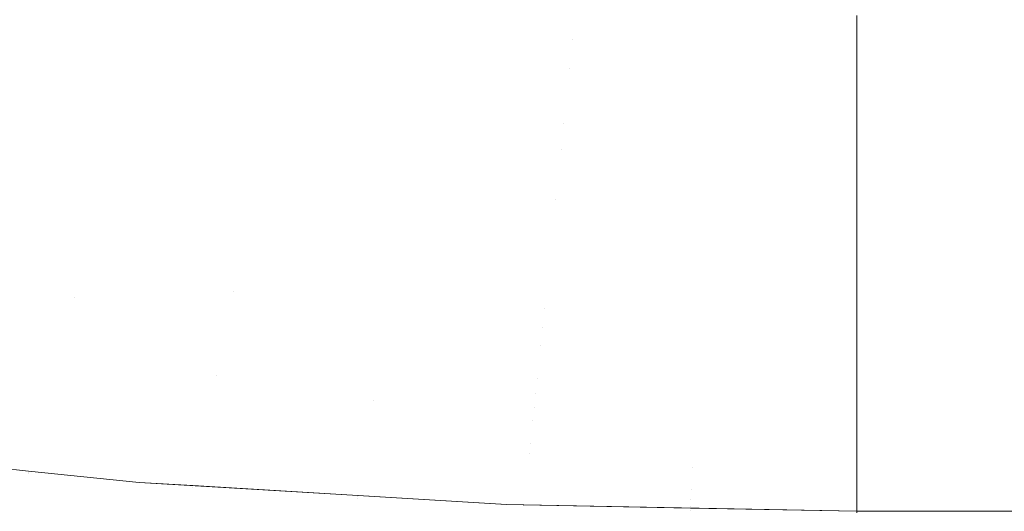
# Model space of a CAD drawing. Header units: centimetres. Extents: x -44.1 to 45.2, y 4.2 to 6.
# Tile 176 of 256: x -13.814 to -13.7521, y 4.5002 to 4.5311. Entities that reach past the tile are written whole.
import ezdxf

# ---------------------------------------------------------------- set-up
doc = ezdxf.new("R2010")
doc.units = ezdxf.units.CM
doc.header["$LTSCALE"] = 2.54
doc.layers.add('Lucido design-1', color=7, linetype='Continuous')

# ---------------------------------------------------------------- blocks, each defined once
blk = doc.blocks.new('Gruppo-4-1')
at = {"color": 7, "linetype": 'Continuous', "lineweight": 9}
blk.add_3dface([(-43.918995, 5.900212, -2276.22217), (-43.918995, 4.300212, -2276.22217), (45.04592, 4.300212, -2276.22217), (45.04592, 5.900212, -2276.22217)], dxfattribs=at)
for points, invisible_edges in [([(-13.796622, 4.532669, -2276.649653), (-13.797009, 4.53083, -2276.651459), (-13.814557, 4.532476, -2276.651459), (-13.813979, 4.534298, -2276.649653)], 15), ([(-13.779061, 4.531685, -2276.649653), (-13.779255, 4.529834, -2276.651459), (-13.797009, 4.53083, -2276.651459), (-13.796622, 4.532669, -2276.649653)], 15), ([(14.888322, 4.532653, -2276.648442), (14.888322, 4.529501, -2276.651459), (-13.761397, 4.529501, -2276.651459), (-13.761397, 4.531371, -2276.649669)], 10), ([(-13.815119, 4.530701, -2276.653313), (-13.814557, 4.532476, -2276.651459), (-13.797009, 4.53083, -2276.651459), (-13.797386, 4.529037, -2276.653313)], 15), ([(-13.761397, 4.529501, -2276.651459), (-13.779255, 4.529834, -2276.651459), (-13.779061, 4.531685, -2276.649653)], 11), ([(-13.779061, 4.531685, -2276.649653), (-13.761397, 4.531371, -2276.649669), (-13.761397, 4.529501, -2276.651459)], 9), ([(-13.797386, 4.529037, -2276.653313), (-13.797009, 4.53083, -2276.651459), (-13.779255, 4.529834, -2276.651459), (-13.779444, 4.528031, -2276.653313)], 15), ([(-13.797386, 4.529037, -2276.653313), (-13.797753, 4.527294, -2276.655213), (-13.815667, 4.528974, -2276.655213), (-13.815119, 4.530701, -2276.653313)], 15), ([(-13.761397, 4.526484, -2276.654611), (-13.779444, 4.528031, -2276.653313), (-13.779255, 4.529834, -2276.651459)], 11), ([(-13.779255, 4.529834, -2276.651459), (-13.761397, 4.529501, -2276.651459), (-13.761397, 4.526484, -2276.654611)], 9), ([(-13.761397, 4.526484, -2276.654611), (-13.761397, 4.529501, -2276.651459), (14.888322, 4.529501, -2276.651459), (14.888322, 4.527711, -2276.653329)], 10), ([(-13.816198, 4.527297, -2276.657156), (-13.815667, 4.528974, -2276.655213), (-13.797753, 4.527294, -2276.655213), (-13.798109, 4.5256, -2276.657156)], 15), ([(-13.779444, 4.528031, -2276.653313), (-13.779628, 4.526277, -2276.655213), (-13.797753, 4.527294, -2276.655213), (-13.797386, 4.529037, -2276.653313)], 15), ([(-13.761397, 4.526484, -2276.654611), (-13.779628, 4.526277, -2276.655213), (-13.779444, 4.528031, -2276.653313)], 11), ([(14.888322, 4.527711, -2276.653329), (14.888322, 4.526484, -2276.654611), (-13.761397, 4.526484, -2276.654611)], 10), ([(-13.798109, 4.5256, -2276.657156), (-13.798454, 4.523959, -2276.65914), (-13.816713, 4.525672, -2276.65914), (-13.816198, 4.527297, -2276.657156)], 15), ([(-13.798109, 4.5256, -2276.657156), (-13.797753, 4.527294, -2276.655213), (-13.779628, 4.526277, -2276.655213), (-13.779806, 4.524574, -2276.657156)], 15), ([(-13.779806, 4.524574, -2276.657156), (-13.779628, 4.526277, -2276.655213), (-13.761397, 4.526484, -2276.654611), (-13.761397, 4.523608, -2276.657891)], 11), ([(14.888322, 4.523608, -2276.657891), (-13.761397, 4.523608, -2276.657891), (-13.761397, 4.526484, -2276.654611), (14.888322, 4.526484, -2276.654611)], 5), ([(-13.817211, 4.5241, -2276.661164), (-13.816713, 4.525672, -2276.65914), (-13.798454, 4.523959, -2276.65914), (-13.798788, 4.522371, -2276.661164)], 15), ([(-13.779806, 4.524574, -2276.657156), (-13.779979, 4.522923, -2276.65914), (-13.798454, 4.523959, -2276.65914), (-13.798109, 4.5256, -2276.657156)], 15), ([(-13.761397, 4.523608, -2276.657891), (-13.779979, 4.522923, -2276.65914), (-13.779806, 4.524574, -2276.657156)], 11), ([(-13.798788, 4.522371, -2276.661164), (-13.79911, 4.520838, -2276.663225), (-13.817693, 4.522582, -2276.663225), (-13.817211, 4.5241, -2276.661164)], 15), ([(-13.798788, 4.522371, -2276.661164), (-13.798454, 4.523959, -2276.65914), (-13.779979, 4.522923, -2276.65914), (-13.780147, 4.521326, -2276.661164)], 15), ([(-13.779979, 4.522923, -2276.65914), (-13.761397, 4.523608, -2276.657891), (-13.761397, 4.520877, -2276.661294)], 9), ([(14.888322, 4.520877, -2276.661294), (-13.761397, 4.520877, -2276.661294), (-13.761397, 4.523608, -2276.657891), (14.888322, 4.523608, -2276.657891)], 5), ([(-13.761397, 4.520877, -2276.661294), (-13.780147, 4.521326, -2276.661164), (-13.779979, 4.522923, -2276.65914)], 11), ([(-13.818156, 4.521119, -2276.665321), (-13.817693, 4.522582, -2276.663225), (-13.79911, 4.520838, -2276.663225), (-13.79942, 4.519362, -2276.665321)], 15), ([(-13.780147, 4.521326, -2276.661164), (-13.780308, 4.519784, -2276.663225), (-13.79911, 4.520838, -2276.663225), (-13.798788, 4.522371, -2276.661164)], 15), ([(-13.79942, 4.519362, -2276.665321), (-13.799719, 4.517942, -2276.667449), (-13.818602, 4.519713, -2276.667449), (-13.818156, 4.521119, -2276.665321)], 15), ([(-13.79942, 4.519362, -2276.665321), (-13.79911, 4.520838, -2276.663225), (-13.780308, 4.519784, -2276.663225), (-13.780464, 4.518299, -2276.665321)], 15), ([(-13.780308, 4.519784, -2276.663225), (-13.780147, 4.521326, -2276.661164), (-13.761397, 4.520877, -2276.661294)], 11), ([(-13.761397, 4.520877, -2276.661294), (-13.761397, 4.518297, -2276.664812), (-13.780308, 4.519784, -2276.663225)], 10), ([(14.888322, 4.518297, -2276.664812), (-13.761397, 4.518297, -2276.664812), (-13.761397, 4.520877, -2276.661294), (14.888322, 4.520877, -2276.661294)], 5), ([(-13.819029, 4.518365, -2276.669608), (-13.818602, 4.519713, -2276.667449), (-13.799719, 4.517942, -2276.667449), (-13.800005, 4.516581, -2276.669608)], 15), ([(-13.780464, 4.518299, -2276.665321), (-13.780308, 4.519784, -2276.663225), (-13.761397, 4.518297, -2276.664812)], 11), ([(-13.780464, 4.518299, -2276.665321), (-13.780614, 4.516871, -2276.667449), (-13.799719, 4.517942, -2276.667449), (-13.79942, 4.519362, -2276.665321)], 15), ([(-13.800005, 4.516581, -2276.669608), (-13.800279, 4.515278, -2276.671794), (-13.819438, 4.517075, -2276.671794), (-13.819029, 4.518365, -2276.669608)], 15), ([(-13.800005, 4.516581, -2276.669608), (-13.799719, 4.517942, -2276.667449), (-13.780614, 4.516871, -2276.667449), (-13.780757, 4.515501, -2276.669608)], 15), ([(-13.761397, 4.518297, -2276.664812), (-13.761397, 4.515873, -2276.66844), (-13.780614, 4.516871, -2276.667449), (-13.780464, 4.518299, -2276.665321)], 14), ([(14.888322, 4.515873, -2276.66844), (-13.761397, 4.515873, -2276.66844), (-13.761397, 4.518297, -2276.664812), (14.888322, 4.518297, -2276.664812)], 5), ([(-13.819828, 4.515845, -2276.674006), (-13.819438, 4.517075, -2276.671794), (-13.800279, 4.515278, -2276.671794), (-13.80054, 4.514035, -2276.674006)], 15), ([(-13.780757, 4.515501, -2276.669608), (-13.780895, 4.514191, -2276.671794), (-13.800279, 4.515278, -2276.671794), (-13.800005, 4.516581, -2276.669608)], 15), ([(-13.780757, 4.515501, -2276.669608), (-13.780614, 4.516871, -2276.667449), (-13.761397, 4.515873, -2276.66844)], 11), ([(-13.761397, 4.515873, -2276.66844), (-13.761397, 4.513609, -2276.67217), (-13.780895, 4.514191, -2276.671794), (-13.780757, 4.515501, -2276.669608)], 14), ([(14.888322, 4.513609, -2276.67217), (-13.761397, 4.513609, -2276.67217), (-13.761397, 4.515873, -2276.66844), (14.888322, 4.515873, -2276.66844)], 5), ([(-13.810529, 4.513675, -2276.676241), (-13.820199, 4.514674, -2276.676241), (-13.819828, 4.515845, -2276.674006)], 11), ([(-13.810529, 4.513675, -2276.676241), (-13.819828, 4.515845, -2276.674006), (-13.80054, 4.514035, -2276.674006)], 11), ([(-13.80054, 4.514035, -2276.674006), (-13.800279, 4.515278, -2276.671794), (-13.780895, 4.514191, -2276.671794), (-13.781026, 4.512941, -2276.674006)], 15), ([(-13.810823, 4.512558, -2276.678496), (-13.820551, 4.513563, -2276.678496), (-13.820199, 4.514674, -2276.676241), (-13.810529, 4.513675, -2276.676241)], 15), ([(-13.80054, 4.514035, -2276.674006), (-13.800789, 4.512853, -2276.676241), (-13.810529, 4.513675, -2276.676241)], 11), ([(-13.781026, 4.512941, -2276.674006), (-13.78115, 4.511752, -2276.676241), (-13.800789, 4.512853, -2276.676241), (-13.80054, 4.514035, -2276.674006)], 15), ([(-13.781026, 4.512941, -2276.674006), (-13.780895, 4.514191, -2276.671794), (-13.761397, 4.513609, -2276.67217)], 11), ([(-13.811101, 4.511502, -2276.680769), (-13.820883, 4.512513, -2276.680769), (-13.820551, 4.513563, -2276.678496), (-13.810823, 4.512558, -2276.678496)], 15), ([(-13.810529, 4.513675, -2276.676241), (-13.800789, 4.512853, -2276.676241), (-13.801025, 4.511732, -2276.678496), (-13.810823, 4.512558, -2276.678496)], 15), ([(-13.781026, 4.512941, -2276.674006), (-13.761397, 4.513609, -2276.67217), (-13.761397, 4.511511, -2276.675995)], 9), ([(14.888322, 4.511511, -2276.675995), (-13.761397, 4.511511, -2276.675995), (-13.761397, 4.513609, -2276.67217), (14.888322, 4.513609, -2276.67217)], 5), ([(-13.801025, 4.511732, -2276.678496), (-13.800789, 4.512853, -2276.676241), (-13.78115, 4.511752, -2276.676241), (-13.781269, 4.510624, -2276.678496)], 15), ([(-13.761397, 4.511511, -2276.675995), (-13.78115, 4.511752, -2276.676241), (-13.781026, 4.512941, -2276.674006)], 11), ([(-13.811363, 4.510508, -2276.683058), (-13.821197, 4.511524, -2276.683058), (-13.820883, 4.512513, -2276.680769), (-13.811101, 4.511502, -2276.680769)], 15), ([(-13.810823, 4.512558, -2276.678496), (-13.801025, 4.511732, -2276.678496), (-13.801247, 4.510671, -2276.680769), (-13.811101, 4.511502, -2276.680769)], 15), ([(-13.781269, 4.510624, -2276.678496), (-13.78138, 4.509557, -2276.680769), (-13.801247, 4.510671, -2276.680769), (-13.801025, 4.511732, -2276.678496)], 15), ([(-13.761397, 4.509581, -2276.679908), (-13.781269, 4.510624, -2276.678496), (-13.78115, 4.511752, -2276.676241)], 11), ([(-13.78115, 4.511752, -2276.676241), (-13.761397, 4.511511, -2276.675995), (-13.761397, 4.509581, -2276.679908)], 9), ([(-13.811609, 4.509575, -2276.68536), (-13.821491, 4.510596, -2276.68536), (-13.821197, 4.511524, -2276.683058), (-13.811363, 4.510508, -2276.683058)], 15), ([(-13.811101, 4.511502, -2276.680769), (-13.801247, 4.510671, -2276.680769), (-13.801457, 4.509672, -2276.683058), (-13.811363, 4.510508, -2276.683058)], 15), ([(14.888322, 4.509581, -2276.679908), (-13.761397, 4.509581, -2276.679908), (-13.761397, 4.511511, -2276.675995), (14.888322, 4.511511, -2276.675995)], 5), ([(-13.811839, 4.508703, -2276.687674), (-13.821766, 4.509728, -2276.687674), (-13.821491, 4.510596, -2276.68536), (-13.811609, 4.509575, -2276.68536)], 15), ([(-13.811363, 4.510508, -2276.683058), (-13.801457, 4.509672, -2276.683058), (-13.801655, 4.508735, -2276.68536), (-13.811609, 4.509575, -2276.68536)], 15), ([(-13.801457, 4.509672, -2276.683058), (-13.801247, 4.510671, -2276.680769), (-13.78138, 4.509557, -2276.680769), (-13.781486, 4.508553, -2276.683058)], 15), ([(-13.761397, 4.509581, -2276.679908), (-13.78138, 4.509557, -2276.680769), (-13.781269, 4.510624, -2276.678496)], 11), ([(-13.812052, 4.507892, -2276.689995), (-13.822022, 4.508922, -2276.689995), (-13.821766, 4.509728, -2276.687674), (-13.811839, 4.508703, -2276.687674)], 15), ([(-13.811609, 4.509575, -2276.68536), (-13.801655, 4.508735, -2276.68536), (-13.801839, 4.507859, -2276.687674), (-13.811839, 4.508703, -2276.687674)], 15), ([(-13.781486, 4.508553, -2276.683058), (-13.781585, 4.50761, -2276.68536), (-13.801655, 4.508735, -2276.68536), (-13.801457, 4.509672, -2276.683058)], 15), ([(-13.781486, 4.508553, -2276.683058), (-13.78138, 4.509557, -2276.680769), (-13.761397, 4.509581, -2276.679908), (-13.761397, 4.507824, -2276.683902)], 11), ([(14.888322, 4.507824, -2276.683902), (-13.761397, 4.507824, -2276.683902), (-13.761397, 4.509581, -2276.679908), (14.888322, 4.509581, -2276.679908)], 5), ([(-13.81225, 4.507141, -2276.692323), (-13.822258, 4.508176, -2276.692323), (-13.822022, 4.508922, -2276.689995), (-13.812052, 4.507892, -2276.689995)], 15), ([(-13.811839, 4.508703, -2276.687674), (-13.801839, 4.507859, -2276.687674), (-13.80201, 4.507045, -2276.689995), (-13.812052, 4.507892, -2276.689995)], 15), ([(-13.79178, 4.5072, -2276.687674), (-13.801839, 4.507859, -2276.687674), (-13.801655, 4.508735, -2276.68536)], 11), ([(-13.79178, 4.5072, -2276.687674), (-13.801655, 4.508735, -2276.68536), (-13.781585, 4.50761, -2276.68536)], 11), ([(-13.761397, 4.507824, -2276.683902), (-13.781585, 4.50761, -2276.68536), (-13.781486, 4.508553, -2276.683058)], 11), ([(-13.812432, 4.506452, -2276.694654), (-13.822476, 4.50749, -2276.694654), (-13.822258, 4.508176, -2276.692323), (-13.81225, 4.507141, -2276.692323)], 15), ([(-13.812052, 4.507892, -2276.689995), (-13.80201, 4.507045, -2276.689995), (-13.802168, 4.506291, -2276.692323), (-13.81225, 4.507141, -2276.692323)], 15), ([(-13.791909, 4.506383, -2276.689995), (-13.80201, 4.507045, -2276.689995), (-13.801839, 4.507859, -2276.687674), (-13.79178, 4.5072, -2276.687674)], 15), ([(-13.812597, 4.505822, -2276.696987), (-13.822674, 4.506864, -2276.696987), (-13.822476, 4.50749, -2276.694654), (-13.812432, 4.506452, -2276.694654)], 15), ([(-13.781585, 4.50761, -2276.68536), (-13.781677, 4.506729, -2276.687674), (-13.79178, 4.5072, -2276.687674)], 11), ([(-13.781677, 4.506729, -2276.687674), (-13.781585, 4.50761, -2276.68536), (-13.761397, 4.507824, -2276.683902), (-13.761397, 4.506243, -2276.687968)], 11), ([(14.888322, 4.506243, -2276.687968), (-13.761397, 4.506243, -2276.687968), (-13.761397, 4.507824, -2276.683902), (14.888322, 4.507824, -2276.683902)], 5), ([(-13.812748, 4.505252, -2276.699319), (-13.822854, 4.506297, -2276.699319), (-13.822674, 4.506864, -2276.696987), (-13.812597, 4.505822, -2276.696987)], 15), ([(-13.81225, 4.507141, -2276.692323), (-13.802168, 4.506291, -2276.692323), (-13.802314, 4.505598, -2276.694654), (-13.812432, 4.506452, -2276.694654)], 15), ([(-13.792028, 4.505627, -2276.692323), (-13.802168, 4.506291, -2276.692323), (-13.80201, 4.507045, -2276.689995), (-13.791909, 4.506383, -2276.689995)], 15), ([(-13.79178, 4.5072, -2276.687674), (-13.781677, 4.506729, -2276.687674), (-13.781763, 4.505909, -2276.689995), (-13.791909, 4.506383, -2276.689995)], 15), ([(-13.761397, 4.506243, -2276.687968), (-13.781763, 4.505909, -2276.689995), (-13.781677, 4.506729, -2276.687674)], 11), ([(-13.812882, 4.504741, -2276.701649), (-13.823015, 4.505788, -2276.701649), (-13.822854, 4.506297, -2276.699319), (-13.812748, 4.505252, -2276.699319)], 15), ([(-13.812432, 4.506452, -2276.694654), (-13.802314, 4.505598, -2276.694654), (-13.802447, 4.504966, -2276.696987), (-13.812597, 4.505822, -2276.696987)], 15), ([(-13.792137, 4.504932, -2276.694654), (-13.802314, 4.505598, -2276.694654), (-13.802168, 4.506291, -2276.692323), (-13.792028, 4.505627, -2276.692323)], 15), ([(-13.791909, 4.506383, -2276.689995), (-13.781763, 4.505909, -2276.689995), (-13.781842, 4.505152, -2276.692323), (-13.792028, 4.505627, -2276.692323)], 15), ([(-13.781763, 4.505909, -2276.689995), (-13.761397, 4.506243, -2276.687968), (-13.761397, 4.50484, -2276.692099)], 9), ([(14.888322, 4.50484, -2276.692099), (-13.761397, 4.50484, -2276.692099), (-13.761397, 4.506243, -2276.687968), (14.888322, 4.506243, -2276.687968)], 5), ([(-13.813002, 4.504288, -2276.703974), (-13.823158, 4.505337, -2276.703974), (-13.823015, 4.505788, -2276.701649), (-13.812882, 4.504741, -2276.701649)], 15), ([(-13.812597, 4.505822, -2276.696987), (-13.802447, 4.504966, -2276.696987), (-13.802567, 4.504394, -2276.699319), (-13.812748, 4.505252, -2276.699319)], 15), ([(-13.792237, 4.504298, -2276.696987), (-13.802447, 4.504966, -2276.696987), (-13.802314, 4.505598, -2276.694654), (-13.792137, 4.504932, -2276.694654)], 15), ([(-13.792028, 4.505627, -2276.692323), (-13.781842, 4.505152, -2276.692323), (-13.781915, 4.504455, -2276.694654), (-13.792137, 4.504932, -2276.694654)], 15), ([(-13.761397, 4.50484, -2276.692099), (-13.781842, 4.505152, -2276.692323), (-13.781763, 4.505909, -2276.689995)], 11), ([(-13.813195, 4.503552, -2276.7086), (-13.82339, 4.504606, -2276.7086), (-13.823283, 4.504944, -2276.706291), (-13.813106, 4.503892, -2276.706291)], 15), ([(-13.813106, 4.503892, -2276.706291), (-13.823283, 4.504944, -2276.706291), (-13.823158, 4.505337, -2276.703974), (-13.813002, 4.504288, -2276.703974)], 15), ([(-13.812882, 4.504741, -2276.701649), (-13.802675, 4.50388, -2276.701649), (-13.802771, 4.503425, -2276.703974), (-13.813002, 4.504288, -2276.703974)], 15), ([(-13.812748, 4.505252, -2276.699319), (-13.802567, 4.504394, -2276.699319), (-13.802675, 4.50388, -2276.701649), (-13.812882, 4.504741, -2276.701649)], 15), ([(-13.792327, 4.503723, -2276.699319), (-13.802567, 4.504394, -2276.699319), (-13.802447, 4.504966, -2276.696987), (-13.792237, 4.504298, -2276.696987)], 15), ([(-13.792137, 4.504932, -2276.694654), (-13.781915, 4.504455, -2276.694654), (-13.781982, 4.503819, -2276.696987), (-13.792237, 4.504298, -2276.696987)], 15), ([(-13.781915, 4.504455, -2276.694654), (-13.781842, 4.505152, -2276.692323), (-13.761397, 4.50484, -2276.692099)], 11), ([(-13.761397, 4.50484, -2276.692099), (-13.761397, 4.503619, -2276.696288), (-13.781915, 4.504455, -2276.694654)], 10), ([(14.888322, 4.503619, -2276.696288), (-13.761397, 4.503619, -2276.696288), (-13.761397, 4.50484, -2276.692099), (14.888322, 4.50484, -2276.692099)], 5), ([(-13.813449, 4.502589, -2276.925344), (-13.823693, 4.503648, -2276.925344), (-13.829152, 4.504343, -2276.92217), (-13.813426, 4.502739, -2276.92217)], 11), ([(-13.823669, 4.503784, -2276.72217), (-13.813426, 4.502739, -2276.72217), (-13.813426, 4.502739, -2276.92217), (-13.829152, 4.504343, -2276.92217)], 10), ([(-13.813331, 4.503038, -2276.713185), (-13.823552, 4.504094, -2276.713185), (-13.823479, 4.504323, -2276.710899), (-13.81327, 4.503268, -2276.710899)], 15), ([(-13.81327, 4.503268, -2276.710899), (-13.823479, 4.504323, -2276.710899), (-13.82339, 4.504606, -2276.7086), (-13.813195, 4.503552, -2276.7086)], 15), ([(-13.813002, 4.504288, -2276.703974), (-13.802771, 4.503425, -2276.703974), (-13.802855, 4.503027, -2276.706291), (-13.813106, 4.503892, -2276.706291)], 15), ([(-13.792408, 4.503208, -2276.701649), (-13.802675, 4.50388, -2276.701649), (-13.802567, 4.504394, -2276.699319), (-13.792327, 4.503723, -2276.699319)], 15), ([(-13.792237, 4.504298, -2276.696987), (-13.781982, 4.503819, -2276.696987), (-13.782042, 4.503243, -2276.699319), (-13.792327, 4.503723, -2276.699319)], 15), ([(-13.781982, 4.503819, -2276.696987), (-13.781915, 4.504455, -2276.694654), (-13.761397, 4.503619, -2276.696288)], 11), ([(-13.81349, 4.502433, -2276.928615), (-13.823742, 4.503493, -2276.928615), (-13.823693, 4.503648, -2276.925344), (-13.813449, 4.502589, -2276.925344)], 15), ([(-13.81343, 4.502663, -2276.71995), (-13.82367, 4.503721, -2276.71995), (-13.823647, 4.503795, -2276.717712), (-13.81341, 4.502737, -2276.717712)], 15), ([(-13.813426, 4.502739, -2276.72217), (-13.823669, 4.503784, -2276.72217), (-13.82367, 4.503721, -2276.71995), (-13.81343, 4.502663, -2276.71995)], 14), ([(-13.81341, 4.502737, -2276.717712), (-13.823647, 4.503795, -2276.717712), (-13.823607, 4.503919, -2276.715456), (-13.813377, 4.502861, -2276.715456)], 15), ([(-13.813377, 4.502861, -2276.715456), (-13.823607, 4.503919, -2276.715456), (-13.823552, 4.504094, -2276.713185), (-13.813331, 4.503038, -2276.713185)], 15), ([(-13.813195, 4.503552, -2276.7086), (-13.802926, 4.502686, -2276.7086), (-13.802986, 4.502401, -2276.710899), (-13.81327, 4.503268, -2276.710899)], 15), ([(-13.813106, 4.503892, -2276.706291), (-13.802855, 4.503027, -2276.706291), (-13.802926, 4.502686, -2276.7086), (-13.813195, 4.503552, -2276.7086)], 15), ([(-13.79248, 4.502751, -2276.703974), (-13.802771, 4.503425, -2276.703974), (-13.802675, 4.50388, -2276.701649), (-13.792408, 4.503208, -2276.701649)], 15), ([(-13.792327, 4.503723, -2276.699319), (-13.782042, 4.503243, -2276.699319), (-13.782096, 4.502726, -2276.701649), (-13.792408, 4.503208, -2276.701649)], 15), ([(-13.771727, 4.502954, -2276.699319), (-13.782042, 4.503243, -2276.699319), (-13.781982, 4.503819, -2276.696987)], 11), ([(-13.771727, 4.502954, -2276.699319), (-13.781982, 4.503819, -2276.696987), (-13.761397, 4.503448, -2276.69699)], 11), ([(-13.761397, 4.503619, -2276.696288), (-13.761397, 4.503448, -2276.69699), (-13.781982, 4.503819, -2276.696987)], 10), ([(-13.761397, 4.503448, -2276.69699), (-13.761397, 4.503619, -2276.696288), (14.888322, 4.503619, -2276.696288), (14.888322, 4.503448, -2276.69699)], 10), ([(-13.813666, 4.501764, -2276.935444), (-13.823953, 4.502827, -2276.935444), (-13.823828, 4.503223, -2276.931982), (-13.813562, 4.502162, -2276.931982)], 15), ([(-13.813562, 4.502162, -2276.931982), (-13.823828, 4.503223, -2276.931982), (-13.823742, 4.503493, -2276.928615), (-13.81349, 4.502433, -2276.928615)], 15), ([(-13.813331, 4.503038, -2276.713185), (-13.803035, 4.50217, -2276.713185), (-13.803072, 4.501992, -2276.715456), (-13.813377, 4.502861, -2276.715456)], 15), ([(-13.81327, 4.503268, -2276.710899), (-13.802986, 4.502401, -2276.710899), (-13.803035, 4.50217, -2276.713185), (-13.813331, 4.503038, -2276.713185)], 15), ([(-13.792597, 4.50201, -2276.7086), (-13.802926, 4.502686, -2276.7086), (-13.802855, 4.503027, -2276.706291), (-13.792543, 4.502352, -2276.706291)], 15), ([(-13.792543, 4.502352, -2276.706291), (-13.802855, 4.503027, -2276.706291), (-13.802771, 4.503425, -2276.703974), (-13.79248, 4.502751, -2276.703974)], 15), ([(-13.792408, 4.503208, -2276.701649), (-13.782096, 4.502726, -2276.701649), (-13.782144, 4.502268, -2276.703974), (-13.79248, 4.502751, -2276.703974)], 15), ([(-13.771754, 4.502437, -2276.701649), (-13.782096, 4.502726, -2276.701649), (-13.782042, 4.503243, -2276.699319), (-13.771727, 4.502954, -2276.699319)], 15), ([(-13.761397, 4.502582, -2276.700526), (-13.771754, 4.502437, -2276.701649), (-13.771727, 4.502954, -2276.699319)], 11), ([(-13.761397, 4.503448, -2276.69699), (-13.761397, 4.502877, -2276.699324), (-13.771727, 4.502954, -2276.699319)], 10), ([(-13.771727, 4.502954, -2276.699319), (-13.761397, 4.502877, -2276.699324), (-13.761397, 4.502582, -2276.700526)], 9), ([(-13.761397, 4.502877, -2276.699324), (-13.761397, 4.503448, -2276.69699), (14.888322, 4.503448, -2276.69699), (14.888322, 4.502877, -2276.699324)], 10), ([(-13.813987, 4.500547, -2276.942641), (-13.824337, 4.501616, -2276.942641), (-13.824122, 4.502296, -2276.938998), (-13.813807, 4.50123, -2276.938998)], 15), ([(-13.813807, 4.50123, -2276.938998), (-13.824122, 4.502296, -2276.938998), (-13.823953, 4.502827, -2276.935444), (-13.813666, 4.501764, -2276.935444)], 15), ([(-13.81349, 4.502433, -2276.928615), (-13.803163, 4.501562, -2276.928615), (-13.80322, 4.50129, -2276.931982), (-13.813562, 4.502162, -2276.931982)], 15), ([(-13.813449, 4.502589, -2276.925344), (-13.80313, 4.501718, -2276.925344), (-13.803163, 4.501562, -2276.928615), (-13.81349, 4.502433, -2276.928615)], 15), ([(-13.813449, 4.502589, -2276.925344), (-13.813426, 4.502739, -2276.92217), (-13.806478, 4.50203, -2276.92217)], 9), ([(-13.806478, 4.50203, -2276.92217), (-13.80313, 4.501718, -2276.925344), (-13.813449, 4.502589, -2276.925344)], 11), ([(-13.806478, 4.50203, -2276.72217), (-13.813426, 4.502739, -2276.72217), (-13.81343, 4.502663, -2276.71995)], 10), ([(-13.81341, 4.502737, -2276.717712), (-13.803099, 4.501867, -2276.717712), (-13.803114, 4.501793, -2276.71995), (-13.81343, 4.502663, -2276.71995)], 15), ([(-13.81343, 4.502663, -2276.71995), (-13.803114, 4.501793, -2276.71995), (-13.806478, 4.50203, -2276.72217)], 11), ([(-13.813426, 4.502739, -2276.72217), (-13.806478, 4.50203, -2276.72217), (-13.806478, 4.50203, -2276.92217), (-13.813426, 4.502739, -2276.92217)], 10), ([(-13.813377, 4.502861, -2276.715456), (-13.803072, 4.501992, -2276.715456), (-13.803099, 4.501867, -2276.717712), (-13.81341, 4.502737, -2276.717712)], 15), ([(-13.792679, 4.501492, -2276.713185), (-13.803035, 4.50217, -2276.713185), (-13.802986, 4.502401, -2276.710899), (-13.792642, 4.501723, -2276.710899)], 15), ([(-13.792642, 4.501723, -2276.710899), (-13.802986, 4.502401, -2276.710899), (-13.802926, 4.502686, -2276.7086), (-13.792597, 4.50201, -2276.7086)], 15), ([(-13.792543, 4.502352, -2276.706291), (-13.782186, 4.501868, -2276.706291), (-13.782222, 4.501525, -2276.7086), (-13.792597, 4.50201, -2276.7086)], 15), ([(-13.79248, 4.502751, -2276.703974), (-13.782144, 4.502268, -2276.703974), (-13.782186, 4.501868, -2276.706291), (-13.792543, 4.502352, -2276.706291)], 15), ([(-13.771799, 4.501578, -2276.706291), (-13.782186, 4.501868, -2276.706291), (-13.782144, 4.502268, -2276.703974), (-13.771778, 4.501978, -2276.703974)], 15), ([(-13.771778, 4.501978, -2276.703974), (-13.782144, 4.502268, -2276.703974), (-13.782096, 4.502726, -2276.701649), (-13.771754, 4.502437, -2276.701649)], 15), ([(-13.771754, 4.502437, -2276.701649), (-13.761397, 4.502582, -2276.700526), (-13.761397, 4.501731, -2276.704805), (-13.771778, 4.501978, -2276.703974)], 13), ([(14.888322, 4.502877, -2276.699324), (14.888322, 4.502582, -2276.700526), (-13.761397, 4.502582, -2276.700526), (-13.761397, 4.502877, -2276.699324)], 10), ([(14.888322, 4.501731, -2276.704805), (-13.761397, 4.501731, -2276.704805), (-13.761397, 4.502582, -2276.700526), (14.888322, 4.502582, -2276.700526)], 5), ([(-13.813666, 4.501764, -2276.935444), (-13.803304, 4.50089, -2276.935444), (-13.803417, 4.500353, -2276.938998), (-13.813807, 4.50123, -2276.938998)], 15), ([(-13.813562, 4.502162, -2276.931982), (-13.80322, 4.50129, -2276.931982), (-13.803304, 4.50089, -2276.935444), (-13.813666, 4.501764, -2276.935444)], 15), ([(-13.80313, 4.501718, -2276.925344), (-13.806478, 4.50203, -2276.92217), (-13.792735, 4.501205, -2276.92217)], 9), ([(-13.806478, 4.50203, -2276.92217), (-13.806478, 4.50203, -2276.72217), (-13.803116, 4.501828, -2276.72217)], 9), ([(-13.803116, 4.501828, -2276.72217), (-13.783404, 4.500644, -2276.72217), (-13.792735, 4.501205, -2276.92217), (-13.806478, 4.50203, -2276.92217)], 10), ([(-13.803114, 4.501793, -2276.71995), (-13.803116, 4.501828, -2276.72217), (-13.806478, 4.50203, -2276.72217)], 9), ([(-13.792775, 4.500882, -2276.928615), (-13.803163, 4.501562, -2276.928615), (-13.80313, 4.501718, -2276.925344), (-13.79275, 4.501039, -2276.925344)], 15), ([(-13.792735, 4.501205, -2276.92217), (-13.79275, 4.501039, -2276.925344), (-13.80313, 4.501718, -2276.925344)], 11), ([(-13.803116, 4.501828, -2276.72217), (-13.803114, 4.501793, -2276.71995), (-13.792738, 4.501114, -2276.71995)], 11), ([(-13.792738, 4.501114, -2276.71995), (-13.783404, 4.500644, -2276.72217), (-13.803116, 4.501828, -2276.72217)], 9), ([(-13.792738, 4.501114, -2276.71995), (-13.803114, 4.501793, -2276.71995), (-13.803099, 4.501867, -2276.717712), (-13.792726, 4.501188, -2276.717712)], 15), ([(-13.792726, 4.501188, -2276.717712), (-13.803099, 4.501867, -2276.717712), (-13.803072, 4.501992, -2276.715456), (-13.792707, 4.501314, -2276.715456)], 15), ([(-13.792707, 4.501314, -2276.715456), (-13.803072, 4.501992, -2276.715456), (-13.803035, 4.50217, -2276.713185), (-13.792679, 4.501492, -2276.713185)], 15), ([(-13.792642, 4.501723, -2276.710899), (-13.782252, 4.501238, -2276.710899), (-13.782277, 4.501006, -2276.713185), (-13.792679, 4.501492, -2276.713185)], 15), ([(-13.792597, 4.50201, -2276.7086), (-13.782222, 4.501525, -2276.7086), (-13.782252, 4.501238, -2276.710899), (-13.792642, 4.501723, -2276.710899)], 15), ([(-13.771817, 4.501234, -2276.7086), (-13.782222, 4.501525, -2276.7086), (-13.782186, 4.501868, -2276.706291), (-13.771799, 4.501578, -2276.706291)], 15), ([(-13.771799, 4.501578, -2276.706291), (-13.761397, 4.501731, -2276.704805), (-13.761397, 4.501068, -2276.709117), (-13.771817, 4.501234, -2276.7086)], 13), ([(-13.771778, 4.501978, -2276.703974), (-13.761397, 4.501731, -2276.704805), (-13.771799, 4.501578, -2276.706291)], 11), ([(14.888322, 4.501068, -2276.709117), (-13.761397, 4.501068, -2276.709117), (-13.761397, 4.501731, -2276.704805), (14.888322, 4.501731, -2276.704805)], 5), ([(-13.813807, 4.50123, -2276.938998), (-13.803417, 4.500353, -2276.938998), (-13.803561, 4.499667, -2276.942641), (-13.813987, 4.500547, -2276.942641)], 15), ([(-13.792881, 4.500208, -2276.935444), (-13.803304, 4.50089, -2276.935444), (-13.80322, 4.50129, -2276.931982), (-13.792818, 4.500609, -2276.931982)], 15), ([(-13.792818, 4.500609, -2276.931982), (-13.80322, 4.50129, -2276.931982), (-13.803163, 4.501562, -2276.928615), (-13.792775, 4.500882, -2276.928615)], 15), ([(-13.79275, 4.501039, -2276.925344), (-13.782324, 4.500552, -2276.925344), (-13.782341, 4.500395, -2276.928615), (-13.792775, 4.500882, -2276.928615)], 15), ([(-13.79275, 4.501039, -2276.925344), (-13.792735, 4.501205, -2276.92217), (-13.783404, 4.500644, -2276.92217)], 9), ([(-13.783404, 4.500644, -2276.92217), (-13.782324, 4.500552, -2276.925344), (-13.79275, 4.501039, -2276.925344)], 11), ([(-13.792726, 4.501188, -2276.717712), (-13.782309, 4.500701, -2276.717712), (-13.782316, 4.500627, -2276.71995), (-13.792738, 4.501114, -2276.71995)], 15), ([(-13.792738, 4.501114, -2276.71995), (-13.782316, 4.500627, -2276.71995), (-13.783404, 4.500644, -2276.72217)], 11), ([(-13.783404, 4.500644, -2276.72217), (-13.783404, 4.500644, -2276.92217), (-13.792735, 4.501205, -2276.92217)], 9), ([(-13.792707, 4.501314, -2276.715456), (-13.782295, 4.500827, -2276.715456), (-13.782309, 4.500701, -2276.717712), (-13.792726, 4.501188, -2276.717712)], 15), ([(-13.792679, 4.501492, -2276.713185), (-13.782277, 4.501006, -2276.713185), (-13.782295, 4.500827, -2276.715456), (-13.792707, 4.501314, -2276.715456)], 15), ([(-13.771844, 4.500714, -2276.713185), (-13.782277, 4.501006, -2276.713185), (-13.782252, 4.501238, -2276.710899), (-13.771832, 4.500947, -2276.710899)], 15), ([(-13.771832, 4.500947, -2276.710899), (-13.782252, 4.501238, -2276.710899), (-13.782222, 4.501525, -2276.7086), (-13.771817, 4.501234, -2276.7086)], 15), ([(-13.771817, 4.501234, -2276.7086), (-13.761397, 4.501068, -2276.709117), (-13.771832, 4.500947, -2276.710899)], 11), ([(-13.771832, 4.500947, -2276.710899), (-13.761397, 4.501068, -2276.709117), (-13.761397, 4.500593, -2276.713454)], 9), ([(14.888322, 4.500593, -2276.713454), (-13.761397, 4.500593, -2276.713454), (-13.761397, 4.501068, -2276.709117), (14.888322, 4.501068, -2276.709117)], 5), ([(-13.813987, 4.500547, -2276.942641), (-13.803561, 4.499667, -2276.942641), (-13.803739, 4.49882, -2276.946366), (-13.814209, 4.499703, -2276.946366)], 15), ([(-13.792965, 4.499669, -2276.938998), (-13.803417, 4.500353, -2276.938998), (-13.803304, 4.50089, -2276.935444), (-13.792881, 4.500208, -2276.935444)], 15), ([(-13.792818, 4.500609, -2276.931982), (-13.78237, 4.500121, -2276.931982), (-13.782412, 4.499719, -2276.935444), (-13.792881, 4.500208, -2276.935444)], 15), ([(-13.792775, 4.500882, -2276.928615), (-13.782341, 4.500395, -2276.928615), (-13.78237, 4.500121, -2276.931982), (-13.792818, 4.500609, -2276.931982)], 15), ([(-13.782324, 4.500552, -2276.925344), (-13.783404, 4.500644, -2276.92217), (-13.771863, 4.500417, -2276.92217)], 9), ([(-13.771863, 4.500417, -2276.92217), (-13.783404, 4.500644, -2276.92217), (-13.783404, 4.500644, -2276.72217), (-13.782319, 4.500623, -2276.72217)], 10), ([(-13.782316, 4.500627, -2276.71995), (-13.782319, 4.500623, -2276.72217), (-13.783404, 4.500644, -2276.72217)], 9), ([(-13.771876, 4.500102, -2276.928615), (-13.782341, 4.500395, -2276.928615), (-13.782324, 4.500552, -2276.925344), (-13.771868, 4.500259, -2276.925344)], 15), ([(-13.771863, 4.500417, -2276.92217), (-13.771868, 4.500259, -2276.925344), (-13.782324, 4.500552, -2276.925344)], 11), ([(-13.761397, 4.500212, -2276.72217), (-13.782319, 4.500623, -2276.72217), (-13.782316, 4.500627, -2276.71995)], 10), ([(-13.782319, 4.500623, -2276.72217), (-13.761397, 4.500212, -2276.72217), (-13.761397, 4.500212, -2276.92217), (-13.771863, 4.500417, -2276.92217)], 8), ([(-13.782316, 4.500627, -2276.71995), (-13.782309, 4.500701, -2276.717712), (-13.761397, 4.500307, -2276.717808)], 11), ([(-13.761397, 4.500307, -2276.717808), (-13.761397, 4.50026, -2276.719951), (-13.782316, 4.500627, -2276.71995)], 10), ([(-13.782316, 4.500627, -2276.71995), (-13.761397, 4.50026, -2276.719951), (-13.761397, 4.500212, -2276.72217)], 9), ([(-13.782309, 4.500701, -2276.717712), (-13.782295, 4.500827, -2276.715456), (-13.771854, 4.500535, -2276.715456)], 11), ([(-13.761397, 4.500313, -2276.717712), (-13.782309, 4.500701, -2276.717712), (-13.771854, 4.500535, -2276.715456)], 11), ([(-13.782309, 4.500701, -2276.717712), (-13.761397, 4.500313, -2276.717712), (-13.761397, 4.500307, -2276.717808)], 9), ([(-13.771854, 4.500535, -2276.715456), (-13.782295, 4.500827, -2276.715456), (-13.782277, 4.501006, -2276.713185), (-13.771844, 4.500714, -2276.713185)], 15), ([(-13.761397, 4.500143, -2276.925343), (-13.771868, 4.500259, -2276.925344), (-13.771863, 4.500417, -2276.92217)], 11), ([(-13.771863, 4.500417, -2276.92217), (-13.761397, 4.500212, -2276.92217), (-13.761397, 4.500143, -2276.925343)], 8), ([(-13.771854, 4.500535, -2276.715456), (-13.771844, 4.500714, -2276.713185), (-13.761397, 4.500593, -2276.713454)], 11), ([(-13.761397, 4.500593, -2276.713454), (-13.761397, 4.500461, -2276.715458), (-13.771854, 4.500535, -2276.715456)], 10), ([(-13.771854, 4.500535, -2276.715456), (-13.761397, 4.500461, -2276.715458), (-13.761397, 4.500313, -2276.717712)], 9), ([(-13.761397, 4.500593, -2276.713454), (-13.771844, 4.500714, -2276.713185), (-13.771832, 4.500947, -2276.710899)], 11), ([(-13.761397, 4.500461, -2276.715458), (-13.761397, 4.500593, -2276.713454), (14.888322, 4.500593, -2276.713454), (14.888322, 4.500461, -2276.715458)], 10), ([(14.888322, 4.500461, -2276.715458), (14.888322, 4.500313, -2276.717712), (-13.761397, 4.500313, -2276.717712), (-13.761397, 4.500461, -2276.715458)], 10), ([(-13.793074, 4.498981, -2276.942641), (-13.803561, 4.499667, -2276.942641), (-13.803417, 4.500353, -2276.938998), (-13.792965, 4.499669, -2276.938998)], 15), ([(-13.771891, 4.499827, -2276.931982), (-13.78237, 4.500121, -2276.931982), (-13.782341, 4.500395, -2276.928615), (-13.771876, 4.500102, -2276.928615)], 15), ([(-13.761397, 4.500117, -2276.926532), (-13.771876, 4.500102, -2276.928615), (-13.771868, 4.500259, -2276.925344)], 11), ([(-13.771868, 4.500259, -2276.925344), (-13.761397, 4.500143, -2276.925343), (-13.761397, 4.500117, -2276.926532)], 9), ([(14.888322, 4.500313, -2276.717712), (14.888322, 4.500307, -2276.717808), (-13.761397, 4.500307, -2276.717808), (-13.761397, 4.500313, -2276.717712)], 10), ([(-13.761397, 4.50026, -2276.719951), (-13.761397, 4.500307, -2276.717808), (14.888322, 4.500307, -2276.717808), (14.888322, 4.50026, -2276.719951)], 10), ([(14.888322, 4.50026, -2276.719951), (14.888322, 4.500212, -2276.72217), (-13.761397, 4.500212, -2276.72217), (-13.761397, 4.50026, -2276.719951)], 8)]:
    blk.add_3dface(points, dxfattribs=dict(at, invisible_edges=invisible_edges))
blk = doc.blocks.new('Gruppo-5-1')
at = {"color": 7}
blk.add_blockref('Gruppo-4-1', (0, 0), dxfattribs=at)

msp = doc.modelspace()

# ---------------------------------------------------------------- block references
at = {"layer": 'Lucido design-1', "color": 7}
msp.add_blockref('Gruppo-5-1', (0, 0), dxfattribs=at)

doc.saveas('drawing.dxf')
